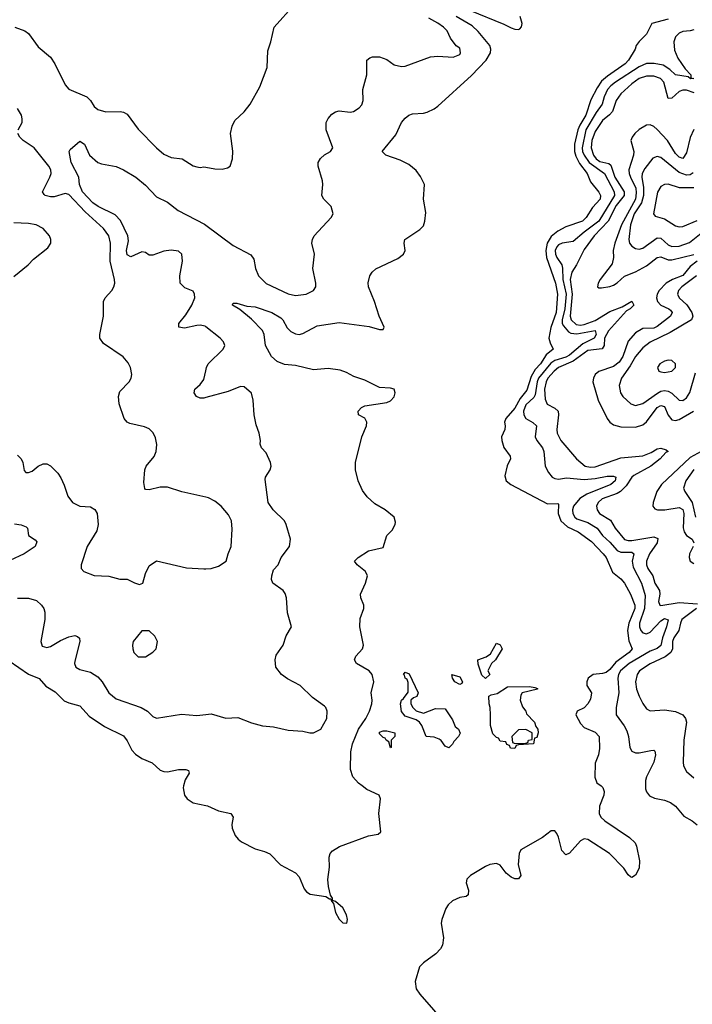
# Model space of a CAD drawing. Header units: inches. Extents: x 1934316 to 2140091, y 524953 to 667329.
# Tile 240 of 256: x 2038982 to 2042661, y 618806 to 624192. Entities that reach past the tile are written whole.
import ezdxf

# ---------------------------------------------------------------- set-up
doc = ezdxf.new("R2010")
doc.units = ezdxf.units.IN
doc.header["$MEASUREMENT"] = 0
for name, color, linetype in [('C0631', 7, 'Continuous'), ('C0632', 7, 'Continuous'), ('C0641', 7, 'Continuous'), ('C0642', 7, 'Continuous')]:
    doc.layers.add(name, color=color, linetype=linetype)

msp = doc.modelspace()

# ---------------------------------------------------------------- linework, layer by layer
at = {"layer": 'C0631', "color": 5, "elevation": 140}
msp.add_lwpolyline([(2039877.9, 620000), (2039875.3, 619990), (2039883, 619950), (2039897.2, 619930), (2039930, 619907.8), (2040000, 619893.9)], dxfattribs=at)
at = {"layer": 'C0632', "color": 5}
for points, elevation in [([(2038955.8, 624150), (2039010, 624130.1), (2039030, 624116.1), (2039083.4, 624043.4), (2039150, 623987.5), (2039174.4, 623950), (2039230, 623834.9), (2039250, 623811.7), (2039348.2, 623770), (2039368.5, 623750), (2039390, 623717.1), (2039410, 623700.3), (2039452.7, 623687.3), (2039532, 623690), (2039550, 623686.4), (2039570, 623674.4), (2039630, 623593.4), (2039730.5, 623490), (2039770, 623456.4), (2039810, 623438.7), (2039870, 623430.4), (2039930, 623393), (2039950, 623387.3), (2039970, 623384), (2039990, 623387.3), (2040000, 623385.5)], 180), ([(2038973.8, 623590), (2038994.5, 623630), (2038995.8, 623650), (2038991, 623670), (2038970, 623705.8)], 180), ([(2040000, 621579), (2039869.3, 621609.3), (2039790, 621634.8), (2039750, 621634), (2039690, 621620.7), (2039670, 621622.7), (2039666.9, 621626.9), (2039661, 621661), (2039666.6, 621730), (2039672.8, 621750), (2039716.8, 621803.2), (2039728.7, 621830), (2039732, 621868), (2039724.7, 621904.7), (2039711.4, 621931.4), (2039690, 621953.3), (2039664.2, 621964.2), (2039583.7, 621983.7), (2039569.6, 621990), (2039554, 622010), (2039526.7, 622090), (2039521.7, 622130), (2039530, 622157), (2039580.5, 622210), (2039591.3, 622230), (2039594.7, 622250), (2039588.3, 622288.3), (2039574.6, 622314.6), (2039547.6, 622347.6), (2039440.3, 622420.3), (2039420.7, 622450), (2039419.6, 622470), (2039439.5, 622570), (2039439.7, 622650), (2039449.7, 622670), (2039486.6, 622710), (2039497.4, 622730), (2039501.5, 622750), (2039500.7, 622770), (2039477, 622870), (2039478.1, 622970), (2039469.9, 623010), (2039439.6, 623050), (2039340.5, 623140.5), (2039250, 623235), (2039230, 623241.5), (2039170, 623223.3), (2039150, 623223.1), (2039120.5, 623230), (2039115.1, 623235.1), (2039106, 623250), (2039147.1, 623330), (2039153.6, 623350), (2039152.5, 623370), (2039142.1, 623390), (2039061.2, 623490), (2039001.7, 623530), (2038982, 623550), (2038971.3, 623570)], 180), ([(2040000, 622512.5), (2039995.8, 622515.8), (2039970, 622521.1), (2039950, 622519.8), (2039883.5, 622503.5), (2039852.7, 622510), (2039851.5, 622530), (2039890, 622577.6), (2039923.1, 622630), (2039939.7, 622670), (2039938.7, 622690), (2039930, 622706), (2039885.1, 622725.1), (2039860.5, 622750), (2039857.2, 622790), (2039873.2, 622870), (2039868.7, 622908.7), (2039850, 622925.4), (2039810.7, 622930.7), (2039770, 622926.2), (2039710, 622902.8), (2039690, 622904.4), (2039670, 622917.4), (2039650, 622921.7), (2039590, 622895.3), (2039570, 622904.8), (2039565.3, 622930), (2039577.1, 622982.9), (2039573.8, 623010), (2039532.7, 623092.7), (2039503.6, 623123.6), (2039410.8, 623170), (2039381.9, 623190), (2039325.4, 623250), (2039308.3, 623290), (2039305.1, 623330), (2039264.1, 623410), (2039252.7, 623470), (2039258.6, 623481.4), (2039310, 623526.8), (2039335.5, 623510), (2039362.8, 623450), (2039410, 623410.7), (2039430, 623403), (2039510, 623388.5), (2039550, 623371.3), (2039617.4, 623330), (2039670, 623287.1), (2039730, 623222.9), (2039790, 623194), (2039848.7, 623148.7), (2039992.5, 623072.5), (2040000, 623067)], 160), ([(2038950, 622786.7), (2039028, 622850), (2039058, 622882), (2039136.6, 622943.4), (2039151.3, 622970), (2039153, 622990), (2039145.4, 623010), (2039109.7, 623050), (2039071.6, 623070), (2039030, 623077.2), (2038950, 623081.3)], 220), ([(2040000, 622124.9), (2039990, 622122.3), (2039970, 622121.1), (2039949.5, 622130), (2039936.2, 622150), (2039939.5, 622170), (2039970, 622197.1), (2039990, 622224), (2040000, 622271.1)], 160), ([(2038970.3, 621810), (2038990.3, 621790), (2038999.5, 621770), (2039006.2, 621726.2), (2039015.3, 621715.3), (2039030, 621714), (2039050, 621723), (2039082, 621750), (2039110, 621763.1), (2039130, 621762.6), (2039150, 621751.7), (2039190, 621710.3), (2039206.3, 621686.3), (2039225.9, 621645.9), (2039244.9, 621584.9), (2039270, 621550.3), (2039310, 621530.3), (2039370, 621526.5), (2039392.8, 621512.8), (2039405.3, 621490), (2039410.4, 621430), (2039404.2, 621395.8), (2039350.8, 621310), (2039317.3, 621210), (2039318.8, 621190), (2039333.2, 621173.2), (2039390, 621150.6), (2039470, 621148), (2039530, 621130.6), (2039570, 621130.5), (2039610, 621110.7), (2039637.2, 621102.8), (2039655.3, 621110), (2039670, 621162), (2039690, 621204.7), (2039730, 621230.8), (2039893.8, 621193.8), (2039990, 621187.3), (2040000, 621187.8)], 180), ([(2038953.7, 621433.6), (2038989, 621429), (2039017.2, 621417.2), (2039024.9, 621410), (2039030.8, 621370), (2039066.4, 621346.4), (2039074.9, 621334.9), (2039066.4, 621310), (2039007, 621270), (2038927.1, 621232.9)], 160), ([(2038970, 621026.7), (2039030, 621028.2), (2039073.9, 621013.9), (2039101, 620990), (2039113.7, 620970), (2039119.3, 620950), (2039119.7, 620910), (2039097.6, 620790), (2039105.3, 620765.2), (2039130, 620757), (2039150, 620762.7), (2039204.7, 620795.3), (2039250, 620815.2), (2039282.8, 620822.8), (2039298.2, 620818.2), (2039308.7, 620808.7), (2039311.3, 620790), (2039282.6, 620682.6), (2039280.8, 620670), (2039289.2, 620649.2), (2039310, 620637.7), (2039370, 620623.2), (2039410, 620598), (2039433.8, 620570), (2039470, 620508.9), (2039510, 620476.1), (2039645.5, 620430), (2039680.5, 620410), (2039710, 620380.5), (2039730, 620370.6), (2039866.2, 620393.8), (2039950, 620384.9), (2040000, 620391.4)], 160), ([(2038923.9, 620683.9), (2039030, 620612.1), (2039088.1, 620588.1), (2039125.7, 620545.7), (2039175.1, 620515.1), (2039225.9, 620465.9), (2039250, 620454.7), (2039310, 620438.5), (2039362.3, 620382.3), (2039445, 620325), (2039550, 620274.3), (2039570, 620246.7), (2039596.1, 620196.1), (2039615, 620175), (2039650, 620150.2), (2039707, 620127), (2039750, 620086.3), (2039770, 620078.5), (2039790, 620078), (2039850, 620090.2), (2039890.9, 620090.9), (2039904.4, 620084.4), (2039908.7, 620070), (2039886.5, 620033.5), (2039877.9, 620000)], 140)]:
    msp.add_lwpolyline(points, dxfattribs=dict(at, elevation=elevation))
at = {"layer": 'C0632', "color": 5, "elevation": 180}
msp.add_lwpolyline([(2039690, 620848), (2039650, 620848), (2039602.8, 620790), (2039598.8, 620770), (2039601, 620750), (2039606, 620730), (2039630, 620706), (2039670, 620706), (2039710, 620731.3), (2039728.7, 620750), (2039735.3, 620790), (2039720.4, 620820.4)], close=True, dxfattribs=at)
at = {"layer": 'C0641', "color": 5}
for points, elevation in [([(2040000, 619893.9), (2040010, 619891.9), (2040070, 619865), (2040137.1, 619850), (2040148.9, 619830), (2040142, 619790), (2040143.8, 619770), (2040161.1, 619730), (2040176.9, 619710), (2040195.2, 619695.2), (2040270, 619655.9), (2040321.8, 619641.8), (2040349.3, 619629.3), (2040409.1, 619569.1), (2040490, 619525.5), (2040510, 619504), (2040537.7, 619437.7), (2040550, 619420.5), (2040570, 619408.4), (2040656.3, 619396.3), (2040676.4, 619383.6), (2040683.6, 619383.6), (2040686.8, 619370), (2040698, 619358), (2040710, 619307.7), (2040730, 619270.7), (2040750, 619250.6), (2040771.8, 619250), (2040775.4, 619270), (2040770, 619296), (2040750, 619333.3), (2040710, 619369), (2040693.6, 619373.6), (2040693.6, 619386.4), (2040682, 619402), (2040671, 619451), (2040668.2, 619488.2), (2040676.3, 619556.3), (2040674.5, 619610), (2040680.9, 619630), (2040693.8, 619646.2), (2040731.5, 619668.5), (2040890, 619728.2), (2040943.7, 619736.3), (2040957, 619750), (2040945.6, 619850), (2040955.8, 619930), (2040949, 619949), (2040881.4, 619981.4), (2040855.8, 620000)], 140), ([(2042162.3, 620000), (2042172.4, 619992.4), (2042179, 619970), (2042176.5, 619950), (2042154.3, 619890), (2042151, 619850), (2042161.8, 619830), (2042182, 619810), (2042318, 619718), (2042348.9, 619690), (2042356.9, 619670), (2042372.3, 619590), (2042370.1, 619550), (2042350, 619512), (2042330, 619499.8), (2042323, 619503), (2042310, 619514), (2042286.8, 619550), (2042209.1, 619630), (2042090, 619708.2), (2042070, 619710.5), (2042050, 619699.3), (2041990, 619633), (2041970, 619624), (2041946.7, 619646.7), (2041930, 619720.9), (2041921.1, 619741), (2041910, 619755.3), (2041890, 619754.8), (2041841.7, 619718.3), (2041723.5, 619650), (2041715, 619630), (2041709.5, 619570), (2041724.2, 619510), (2041710, 619491.6), (2041690, 619492.8), (2041670, 619501.5), (2041643.6, 619523.6), (2041610, 619566.5), (2041590, 619575.4), (2041553.1, 619570), (2041530, 619559), (2041447.2, 619510), (2041427.8, 619490), (2041424.7, 619470), (2041436.9, 619430), (2041435.3, 619404.7), (2041425.1, 619394.9), (2041390, 619390.9), (2041350, 619371.7), (2041325.5, 619350), (2041312.6, 619330), (2041290.3, 619270.3), (2041287.7, 619250), (2041301.1, 619170), (2041294, 619130), (2041283.6, 619110), (2041257.6, 619082.4), (2041190, 619033.1), (2041169.2, 619010), (2041145.6, 618930), (2041151.4, 618890), (2041170, 618860.9), (2041320.3, 618690)], 140), ([(2042404.8, 620000), (2042404.8, 619984.8), (2042410, 619967.3), (2042426.6, 619946.6), (2042454, 619934), (2042510, 619922.8), (2042541.3, 619910), (2042568.9, 619890), (2042615.6, 619835.6), (2042660.5, 619810), (2042687.8, 619787.8)], 160)]:
    msp.add_lwpolyline(points, dxfattribs=dict(at, elevation=elevation))
at = {"layer": 'C0642', "color": 5}
for points, elevation in [([(2040000, 623385.5), (2040050, 623376.3), (2040090, 623374), (2040118.9, 623381.1), (2040132.7, 623390), (2040145.6, 623430), (2040147.5, 623472.5), (2040135.4, 623570), (2040144, 623610), (2040159.6, 623640.4), (2040210, 623688.5), (2040243.5, 623730), (2040295.9, 623824.1), (2040335.4, 623930), (2040338.7, 624021.3), (2040356, 624070), (2040373.2, 624150), (2040484.4, 624275.6)], 180), ([(2041443, 624243), (2041630, 624167), (2041670, 624146.7), (2041690, 624139.4), (2041710, 624138.3), (2041717.4, 624142.6), (2041727.2, 624152.8), (2041731, 624170), (2041720.4, 624210)], 140), ([(2040000, 623067), (2040150, 622956), (2040246.1, 622906.1), (2040262.4, 622882.4), (2040271.8, 622830), (2040287.6, 622790), (2040330, 622748), (2040450, 622692.4), (2040490, 622682.6), (2040549, 622690), (2040589.2, 622710), (2040602.7, 622730), (2040602.7, 622750), (2040585.6, 622830), (2040594.7, 622910), (2040580.7, 622970), (2040582.9, 622990), (2040592.3, 623010), (2040685.2, 623110), (2040697.2, 623130), (2040685.2, 623170), (2040645.2, 623210), (2040635.1, 623230), (2040640.7, 623290), (2040638.4, 623310), (2040614, 623390), (2040614.5, 623410), (2040626.9, 623433.1), (2040650, 623453), (2040681.2, 623470), (2040694.5, 623490), (2040659.2, 623590), (2040659.1, 623630), (2040668.9, 623651.1), (2040690, 623675.8), (2040710, 623687.4), (2040730, 623693.7), (2040790, 623686), (2040808.7, 623690), (2040839, 623710), (2040853.8, 623726.2), (2040861.2, 623750), (2040859.6, 623810), (2040880.4, 623890), (2040880.7, 623970), (2040897.1, 623982.9), (2040911.4, 623988.6), (2040950, 623988.5), (2040990, 623974.4), (2041030, 623945.5), (2041070, 623934.9), (2041090, 623937.1), (2041230, 623988.2), (2041270, 623993), (2041352.9, 623987.1), (2041390, 624002), (2041394, 624010), (2041390, 624035.3), (2041370, 624048), (2041339, 624090), (2041320.9, 624130), (2041299.5, 624150), (2041270, 624172.4), (2041220.1, 624200.1)], 160), ([(2040855.8, 620000), (2040835.1, 620015.1), (2040804.4, 620050), (2040791.3, 620090), (2040793.9, 620186.1), (2040802.6, 620230), (2040836.1, 620310), (2040875.7, 620370), (2040894.6, 620410), (2040907.6, 620450), (2040909.9, 620469.8), (2040904.4, 620510), (2040919.8, 620570), (2040910.7, 620610), (2040894, 620630), (2040825.1, 620670), (2040813.5, 620690), (2040821, 620710), (2040857.7, 620750), (2040863, 620770), (2040842.8, 620870), (2040843.7, 620916.3), (2040863.8, 620970), (2040863.8, 620990), (2040848, 621030), (2040846.2, 621050), (2040874.3, 621110), (2040883.7, 621150), (2040873.6, 621173.6), (2040828.3, 621210), (2040813, 621230), (2040832.8, 621250), (2040890, 621286.7), (2040970, 621304.7), (2040989.6, 621370), (2041019.7, 621400.3), (2041036.2, 621430), (2041036.9, 621443.1), (2041029.7, 621470), (2040982, 621510), (2040924.2, 621544.2), (2040882.2, 621582.2), (2040857.2, 621617.2), (2040833.3, 621670), (2040819.2, 621730), (2040819.1, 621770), (2040853.4, 621910), (2040878.3, 621970), (2040881.2, 621990), (2040870, 622012.5), (2040835.1, 622030), (2040833.3, 622050), (2040851, 622070), (2040870, 622079.2), (2040990, 622097.6), (2041010, 622107.7), (2041030, 622128.6), (2041036.4, 622150), (2041030, 622171.1), (2041010, 622176.4), (2040950, 622179.3), (2040870, 622219), (2040810, 622240.6), (2040770, 622262.3), (2040735, 622275), (2040670, 622283.8), (2040590, 622275.9), (2040490, 622300.7), (2040430, 622306.3), (2040390, 622322.7), (2040359.7, 622350), (2040325.6, 622410), (2040318.4, 622470), (2040311, 622491), (2040250, 622554), (2040186.3, 622606.3), (2040146.6, 622630), (2040146.5, 622633.5), (2040150, 622641), (2040170, 622641.6), (2040224.7, 622624.7), (2040270, 622620.3), (2040360.3, 622590), (2040410, 622560.9), (2040420.9, 622550), (2040445.5, 622505.5), (2040465.3, 622485.3), (2040490, 622472.7), (2040510, 622470.1), (2040530, 622474.8), (2040610, 622517.6), (2040730, 622535.9), (2040893.2, 622513.2), (2040950, 622496.8), (2040970, 622496.4), (2040976.5, 622510), (2040949.2, 622569.2), (2040923.2, 622650), (2040889.9, 622730), (2040887.5, 622752.5), (2040896.6, 622790), (2040909.4, 622810.6), (2040930, 622829.1), (2041050, 622885.5), (2041080.9, 622910), (2041090.4, 622930), (2041084.6, 622970), (2041088.6, 622990), (2041170, 623043.7), (2041190, 623063.6), (2041198.8, 623090), (2041203.4, 623136.6), (2041191.1, 623210), (2041196.8, 623290), (2041174.8, 623334.8), (2041150, 623366.1), (2041110, 623399.5), (2041063.9, 623423.9), (2040985.2, 623450), (2040964.5, 623470), (2041038.9, 623561.1), (2041070, 623629), (2041090, 623653.8), (2041110, 623669.4), (2041130, 623676.1), (2041190, 623679.8), (2041210, 623685.1), (2041250, 623704), (2041270, 623719.1), (2041454.3, 623885.7), (2041533.7, 623970), (2041557.1, 624010), (2041559.9, 624030), (2041554.1, 624050), (2041490, 624127.7), (2041457.5, 624157.5), (2041370, 624209.9)], 140), ([(2042530, 624195.1), (2042439.1, 624170), (2042410, 624112.7), (2042370, 624072.7), (2042354, 624050), (2042348, 624030), (2042312.2, 623970), (2042294, 623950), (2042196.6, 623883.4), (2042164.6, 623855.4), (2042140.4, 623819.6), (2042106, 623754), (2042079.8, 623670), (2042045.2, 623614.8), (2042035.8, 623590), (2042017.8, 623510), (2042017.4, 623470), (2042024.5, 623444.5), (2042044.4, 623404.4), (2042085.4, 623350), (2042105.2, 623305.2), (2042150, 623248.9), (2042159.8, 623230), (2042157.7, 623210), (2042115.8, 623164.2), (2042081.4, 623110), (2042060.1, 623090), (2041970, 623058.1), (2041925.3, 623034.7), (2041890, 623005.3), (2041866.7, 622970), (2041859.4, 622930), (2041864.4, 622890), (2041913.3, 622750), (2041924.5, 622690), (2041917.3, 622590), (2041888.2, 622508.2), (2041877.3, 622450), (2041883.3, 622423.3), (2041900.3, 622390), (2041861.2, 622358.8), (2041830.4, 622310), (2041801.9, 622278.1), (2041779.7, 622240.3), (2041755.6, 622164.4), (2041720, 622120), (2041690, 622067.1), (2041642, 622010), (2041633.5, 621990), (2041638.2, 621970), (2041636.5, 621950), (2041618.3, 621910), (2041618.8, 621890), (2041630, 621851.6), (2041665, 621805), (2041666.4, 621790), (2041649, 621751), (2041636.3, 621696.3), (2041642.3, 621670), (2041668.1, 621650), (2041870, 621544.1), (2041925.2, 621545.2), (2041930, 621541), (2041927.5, 621490), (2041942.9, 621450), (2041978.5, 621418.5), (2042037.1, 621390), (2042110, 621338.2), (2042173.5, 621270), (2042190.2, 621249.8), (2042224, 621170), (2042270, 621132.9), (2042290.7, 621110), (2042323.8, 621050), (2042347.5, 620990), (2042347.4, 620970), (2042313.9, 620890), (2042306.5, 620850), (2042313.3, 620793.3), (2042332, 620750), (2042315.4, 620730), (2042242.4, 620677.6), (2042210, 620638.1), (2042190, 620621.2), (2042170, 620614.8), (2042119.6, 620610), (2042091.3, 620590), (2042083.6, 620570), (2042085, 620550), (2042109.2, 620510), (2042105.1, 620474.9), (2042090, 620449.6), (2042070, 620428), (2042031.6, 620408.5), (2042024.7, 620390), (2042050, 620342.3), (2042070, 620319.6), (2042130, 620294.9), (2042151.6, 620270), (2042154.5, 620205.5), (2042148.9, 620170), (2042130, 620124), (2042128.2, 620048.2), (2042138.2, 620018.2), (2042162.3, 620000)], 140), ([(2042670, 624136.8), (2042650, 624130.3), (2042610, 624127.1), (2042590, 624118.6), (2042570, 624097.8), (2042560.3, 624070), (2042564.7, 624024.7), (2042582.1, 623982.1), (2042622.6, 623922.6), (2042653.6, 623890), (2042653.2, 623873.2), (2042670, 623869.6), (2042651.1, 623868.9), (2042638.4, 623878.4), (2042570, 623889.9), (2042538.9, 623918.9), (2042502.3, 623942.3), (2042451.9, 623951.9), (2042410, 623951.6), (2042370, 623933.7), (2042241.3, 623850), (2042215, 623830), (2042198.2, 623810), (2042179.2, 623770), (2042168.3, 623730), (2042135.5, 623684.5), (2042078.4, 623590), (2042058.6, 623490), (2042061, 623470), (2042070, 623450.1), (2042097.9, 623410), (2042180.4, 623350), (2042234.3, 623250), (2042235.5, 623230), (2042149.7, 623090), (2042069.1, 623030), (2042010, 622978.9), (2041950, 622968.8), (2041930, 622960.4), (2041920.1, 622950), (2041911.5, 622930), (2041912.6, 622910), (2041920.3, 622890), (2041946.9, 622850), (2041951.9, 622831.9), (2041953.8, 622770), (2041971, 622690), (2041964.9, 622610), (2041949, 622550), (2041950.3, 622530.3), (2041956.6, 622516.6), (2041983.9, 622483.9), (2041996.8, 622476.9), (2042030, 622474), (2042130, 622491.2), (2042134.9, 622470), (2042125.1, 622450), (2042061.6, 622418.4), (2041990, 622356.2), (2041970, 622345.9), (2041910, 622328.1), (2041887.2, 622312.8), (2041820.6, 622230), (2041812.9, 622210), (2041801.2, 622138.8), (2041794.2, 622125.8), (2041750, 622085.2), (2041738, 622050), (2041739.4, 622030), (2041750.9, 622010), (2041788.3, 621988.3), (2041809.3, 621970), (2041802.2, 621910), (2041811, 621890), (2041841.3, 621850), (2041848.7, 621830), (2041857.2, 621750), (2041874.2, 621714.2), (2041895.3, 621690), (2041910, 621682), (2041930, 621679), (2041973.7, 621686.3), (2042070, 621676.8), (2042130, 621681.4), (2042195, 621695), (2042230, 621695.6), (2042243.1, 621690), (2042238.8, 621670), (2042215.2, 621650), (2042084.2, 621595.8), (2042046.6, 621573.4), (2042011, 621530), (2042005.1, 621510), (2042006.9, 621490), (2042018.3, 621470), (2042030, 621461.4), (2042090, 621441.2), (2042141.5, 621410), (2042170.1, 621370), (2042210, 621334), (2042250, 621288.2), (2042270, 621279.6), (2042330, 621279.2), (2042342.2, 621270), (2042333.1, 621230), (2042337, 621197), (2042382.8, 621110), (2042402.9, 621042.9), (2042399.3, 620970), (2042372.4, 620890), (2042372.3, 620870), (2042379.9, 620850), (2042390, 620837.8), (2042410, 620832), (2042430, 620841.6), (2042490, 620903.9), (2042510, 620915.6), (2042529, 620909), (2042520.1, 620870), (2042497.5, 620810), (2042490, 620768.7), (2042470, 620751.7), (2042430, 620737.3), (2042316.6, 620670), (2042268.7, 620630), (2042257.9, 620610), (2042253.6, 620590), (2042260.1, 620510), (2042244.3, 620430), (2042244.6, 620390), (2042288.7, 620328.7), (2042302.4, 620302.4), (2042312.6, 620270), (2042320.2, 620210), (2042331, 620191), (2042350, 620182), (2042370, 620180.6), (2042434.4, 620194.4), (2042450, 620195.6), (2042456.5, 620190), (2042460.7, 620170), (2042451.6, 620130), (2042410.2, 620050), (2042404.7, 620030), (2042404.8, 620000)], 160), ([(2042672.1, 623792.1), (2042630, 623805.5), (2042610, 623806), (2042590, 623798.8), (2042550, 623762.7), (2042530, 623761.2), (2042505.1, 623850), (2042488.2, 623870), (2042450, 623883.3), (2042410, 623881.9), (2042370, 623869.5), (2042330, 623841.3), (2042270, 623786.2), (2042245.5, 623750), (2042224, 623690), (2042209, 623671), (2042170, 623640.1), (2042130, 623580.9), (2042112, 623530), (2042108.1, 623490), (2042121, 623450), (2042134.7, 623430), (2042155.9, 623415.9), (2042204.7, 623404.7), (2042215.7, 623395.7), (2042237.1, 623330), (2042288.9, 623250), (2042288.9, 623230), (2042245.3, 623174.7), (2042200.6, 623090), (2042124.6, 623010), (2042070, 622934.1), (2042028.6, 622850), (2042002.2, 622810), (2041993.5, 622770), (2042003.5, 622690), (2041994, 622570), (2041999.2, 622550), (2042025.3, 622525.3), (2042050, 622520.9), (2042070, 622524.2), (2042130, 622546.2), (2042210, 622595.9), (2042278.3, 622621.7), (2042330, 622651.4), (2042341.4, 622630), (2042321.8, 622610), (2042301.3, 622598.7), (2042202.1, 622490), (2042181.9, 622450), (2042179.2, 622410), (2042167.8, 622392.2), (2042090, 622382.7), (2042010, 622323.5), (2041930, 622288.5), (2041905.4, 622270), (2041871.9, 622230), (2041861.3, 622210), (2041853, 622170), (2041856.2, 622116.2), (2041868.2, 622088.2), (2041910, 622067.1), (2041927.8, 622050), (2041930.1, 622030), (2041919.6, 621950), (2041922.3, 621930), (2041941.6, 621890), (2042028.2, 621790), (2042075.6, 621750), (2042104, 621744), (2042130, 621746.6), (2042270, 621795.2), (2042390, 621806.6), (2042436.6, 621823.4), (2042470, 621843.6), (2042490, 621848.6), (2042519, 621839), (2042530.2, 621830.2), (2042516.3, 621823.7), (2042485.7, 621790), (2042434.7, 621750), (2042341.2, 621698.8), (2042330.9, 621690), (2042298.7, 621641.3), (2042268.5, 621611.5), (2042250, 621599.7), (2042168.7, 621570), (2042146.7, 621550), (2042137.6, 621530), (2042140.1, 621510), (2042153.4, 621490), (2042214.2, 621454.1), (2042240.1, 621410), (2042290, 621347.5), (2042310, 621342.1), (2042330, 621342.7), (2042450, 621363.7), (2042473.1, 621353.1), (2042468.7, 621330), (2042426.7, 621270), (2042410.1, 621229.9), (2042411.4, 621210), (2042418.9, 621190), (2042445.5, 621150), (2042455.5, 621110), (2042481, 621070), (2042483.4, 621050), (2042476.1, 621010), (2042484.2, 620990), (2042490, 620987.4), (2042590, 621003), (2042690, 620996.4)], 180), ([(2042670, 623590.7), (2042650, 623547.6), (2042630, 623462.6), (2042610, 623432.2), (2042590, 623439), (2042570, 623459), (2042525.6, 623530), (2042470, 623591.7), (2042450, 623607.9), (2042430, 623615.7), (2042410, 623614), (2042370, 623591.9), (2042347.2, 623570), (2042331.7, 623550), (2042325, 623530), (2042341.5, 623470), (2042339.3, 623450), (2042314.1, 623370), (2042315.1, 623350), (2042322.5, 623330), (2042352.3, 623270), (2042354.6, 623245.4), (2042350, 623210), (2042274.6, 623070), (2042237.5, 622970), (2042228.4, 622930), (2042230.6, 622890), (2042223.1, 622856.9), (2042157.5, 622770), (2042146.2, 622750), (2042143.1, 622730), (2042150, 622724.9), (2042164.7, 622724.7), (2042210, 622731.6), (2042230, 622739.2), (2042250, 622751.8), (2042290.5, 622789.5), (2042350, 622813.2), (2042410, 622844.4), (2042470, 622891.1), (2042490, 622894.1), (2042530, 622878.3), (2042550, 622877.3), (2042670, 622907.5)], 220), ([(2042665.4, 623354.6), (2042650, 623343.1), (2042630, 623341.3), (2042590, 623356.6), (2042490, 623437.2), (2042470, 623443.4), (2042445.8, 623434.2), (2042401.4, 623378.6), (2042386.3, 623350), (2042384.5, 623330), (2042394.2, 623274.2), (2042394.5, 623230), (2042384.1, 623190), (2042344.1, 623130), (2042322.5, 623070), (2042314.4, 622990), (2042318.5, 622970), (2042330, 622953), (2042350, 622939.7), (2042370, 622937.1), (2042390, 622941.6), (2042470, 622998.6), (2042490, 622997.3), (2042530, 622960.8), (2042550, 622951), (2042590, 622952.7), (2042646.3, 622973.7), (2042710, 623024.8)], 240), ([(2042670, 623271.1), (2042592.2, 623272.2), (2042530, 623292.9), (2042508.4, 623290), (2042490, 623278.5), (2042471.4, 623248.6), (2042448.7, 623130), (2042457.3, 623117.3), (2042510, 623103.2), (2042570, 623063.5), (2042590, 623058.5), (2042610, 623060.5), (2042687.1, 623092.9)], 260), ([(2042688.8, 622870), (2042650, 622842.1), (2042610, 622793.3), (2042553, 622770), (2042517.5, 622750), (2042479.2, 622710), (2042469.3, 622690), (2042466.3, 622670), (2042471.7, 622650), (2042489.8, 622629.8), (2042533.4, 622610), (2042541.9, 622601.9), (2042552.1, 622590), (2042542.9, 622570), (2042470, 622513), (2042450, 622504.8), (2042390, 622502.4), (2042350, 622478), (2042310, 622433.8), (2042280.6, 622350), (2042261, 622319), (2042230, 622293.8), (2042150, 622267.6), (2042130.2, 622250), (2042120.2, 622230), (2042117.7, 622210), (2042145.8, 622110), (2042196.3, 622010), (2042210.1, 621990.1), (2042230, 621975.8), (2042270, 621964.8), (2042350, 621962.4), (2042390, 621975.9), (2042410, 621991.8), (2042469.5, 622070), (2042490, 622081), (2042510, 622076.4), (2042530, 622028.8), (2042550, 622002.5), (2042570, 621998.7), (2042590, 622004.2), (2042667.7, 622050)], 220), ([(2042684.2, 622790), (2042603.2, 622730), (2042586.1, 622710), (2042581.2, 622690), (2042589.4, 622670), (2042631.8, 622631.8), (2042659.2, 622590), (2042664.9, 622570), (2042656.6, 622550), (2042539.5, 622480.5), (2042430, 622427.1), (2042390, 622396.5), (2042351.2, 622350), (2042322, 622298), (2042273.7, 622230), (2042260.9, 622190), (2042268.6, 622150), (2042282.2, 622130), (2042324.2, 622090), (2042350, 622082.2), (2042390, 622092.1), (2042470.7, 622149.3), (2042490, 622160.1), (2042510, 622163.9), (2042530, 622159.9), (2042549.2, 622149.2), (2042590, 622111.1), (2042610, 622108.7), (2042630, 622123.8), (2042647.6, 622152.4), (2042679.2, 622260.8)], 240), ([(2040000, 622271.1), (2040004, 622290), (2040013.7, 622310), (2040094.7, 622390), (2040104.2, 622410), (2040096.9, 622430), (2040078.4, 622450), (2040000, 622512.5)], 160), ([(2040000, 620391.4), (2040030, 620395.3), (2040110, 620370.3), (2040175.1, 620375.1), (2040250, 620344.7), (2040310, 620329), (2040370, 620323.1), (2040450, 620305.5), (2040530, 620300.7), (2040568.9, 620291.1), (2040588.9, 620291.1), (2040628.9, 620311.1), (2040662, 620370), (2040664, 620410), (2040657.2, 620430), (2040650, 620437.2), (2040584.2, 620484.2), (2040516, 620550), (2040446.3, 620586.3), (2040413.2, 620610), (2040382.9, 620650), (2040378.7, 620690), (2040384.9, 620715.1), (2040423.7, 620770), (2040439.5, 620820.5), (2040469, 620870), (2040447, 620947), (2040440.7, 621030), (2040433.3, 621053.3), (2040422.7, 621070), (2040367, 621110), (2040358.7, 621130), (2040360.5, 621150), (2040370, 621182.8), (2040395.1, 621210), (2040412.3, 621250), (2040457.2, 621310), (2040462.7, 621350), (2040439.5, 621430), (2040429.6, 621450), (2040367.8, 621510), (2040341.6, 621550), (2040324.1, 621675.9), (2040326, 621690), (2040352.7, 621730), (2040357.2, 621750), (2040353.2, 621770), (2040330, 621822), (2040305.2, 621850), (2040297.2, 621870), (2040299.3, 621890), (2040292.7, 621930), (2040275.5, 621975.5), (2040265.2, 622030), (2040259, 622110), (2040249.1, 622149.1), (2040210, 622184), (2040190, 622185.2), (2040122.2, 622157.8), (2040000, 622124.9)], 160), ([(2042710, 621829.4), (2042650, 621796.9), (2042492, 621650), (2042466.6, 621610), (2042447.5, 621550), (2042445.3, 621530), (2042456.1, 621516.1), (2042470.2, 621510.2), (2042510.9, 621510.9), (2042590, 621524.2), (2042610, 621511.9), (2042614.6, 621490), (2042611.5, 621411.5), (2042616.1, 621390), (2042630.4, 621370.4), (2042659.8, 621350), (2042670.1, 621330)], 220), ([(2042670, 621730.9), (2042625.2, 621670), (2042614, 621630), (2042619.8, 621610), (2042661, 621550), (2042679.3, 621470)], 240), ([(2040000, 621187.8), (2040030, 621189.2), (2040070, 621202.4), (2040112.2, 621230), (2040122, 621270), (2040138.9, 621310), (2040144.1, 621404.1), (2040140.4, 621450), (2040123.7, 621483.7), (2040083.1, 621530), (2040050, 621558.2), (2040015.4, 621575.4), (2040000, 621579)], 180), ([(2042666.9, 621310), (2042646.4, 621270), (2042643.5, 621250), (2042649.1, 621230), (2042670, 621216.9)], 220), ([(2042685, 620970), (2042604.7, 620910), (2042595.9, 620890), (2042587.8, 620850), (2042560.5, 620810), (2042553.3, 620790), (2042552.7, 620750), (2042544, 620730), (2042513.5, 620706.5), (2042430, 620667.7), (2042372.3, 620630), (2042358.9, 620610), (2042350.1, 620570), (2042356.4, 620530), (2042370, 620492), (2042390, 620450.4), (2042410, 620422.6), (2042431.3, 620411.3), (2042510, 620417), (2042570, 620407), (2042610.1, 620390.1), (2042625, 620370), (2042630.2, 620350), (2042614.6, 620250), (2042611.1, 620131.1), (2042614, 620110), (2042630, 620079.6), (2042670, 620044.4)], 180)]:
    msp.add_lwpolyline(points, dxfattribs=dict(at, elevation=elevation))
for points, elevation in [([(2042530, 622329.6), (2042510, 622324.7), (2042484.4, 622310), (2042470.4, 622290), (2042479.1, 622270), (2042490, 622265.8), (2042510, 622262.2), (2042550, 622269.2), (2042569.5, 622290), (2042569.4, 622310), (2042550, 622327)], 260), ([(2041530, 620588), (2041510, 620606), (2041490, 620666), (2041488.7, 620690), (2041534, 620706), (2041557.2, 620722.8), (2041590, 620782), (2041610, 620771.3), (2041621, 620750), (2041584.7, 620690), (2041562, 620670), (2041542, 620630), (2041554, 620610)], 120), ([(2041190, 620398), (2041256.4, 620423.6), (2041310, 620422), (2041350, 620362), (2041364.7, 620324.7), (2041382, 620310), (2041391.6, 620288.4), (2041382, 620270), (2041356, 620244), (2041350, 620228), (2041330, 620209.2), (2041310, 620218), (2041288.4, 620248.4), (2041276.4, 620256.4), (2041250, 620268), (2041206, 620270), (2041182, 620330), (2041169.1, 620349.1), (2041150, 620362), (2041090, 620382), (2041070, 620408), (2041064.5, 620450), (2041069.6, 620470), (2041081.5, 620478.5), (2041106.6, 620513.4), (2041107, 620567), (2041102, 620582), (2041090, 620589), (2041086.6, 620606.6), (2041082, 620610), (2041090, 620622), (2041112.7, 620612.7), (2041162, 620510), (2041154, 620490), (2041136.9, 620483.1), (2041122, 620470), (2041122, 620450), (2041132, 620430), (2041151.1, 620411.1)], 120), ([(2041390, 620555.3), (2041362, 620570), (2041348.7, 620590), (2041346, 620610), (2041390, 620598), (2041404.7, 620570), (2041399.8, 620560.2)], 120), ([(2041690, 620206), (2041667.3, 620207.3), (2041662, 620222), (2041647.3, 620227.3), (2041642, 620242), (2041610, 620246), (2041602, 620262), (2041590, 620266), (2041570, 620286), (2041558, 620330), (2041558, 620390), (2041555.3, 620430), (2041549.2, 620450), (2041549, 620491), (2041561.2, 620498.8), (2041593.6, 620506.4), (2041650, 620542), (2041770, 620544.7), (2041799.6, 620539.6), (2041814, 620534), (2041814, 620530), (2041730.8, 620509.2), (2041722.8, 620497.2), (2041718.8, 620470), (2041732.8, 620432.8), (2041750.7, 620410), (2041754.4, 620394.4), (2041798, 620350), (2041805.4, 620325.4), (2041816, 620310), (2041818, 620290), (2041810, 620266), (2041798, 620262), (2041792, 620230), (2041710, 620226), (2041698, 620222)], 120), ([(2041010, 620208), (2041002, 620242), (2040986, 620250), (2040982, 620262), (2040970, 620266), (2040950, 620286), (2040950, 620294), (2040970, 620302), (2040990, 620302), (2041034, 620290), (2041034, 620270), (2041014, 620250), (2041014, 620210)], 120), ([(2041750, 620308.7), (2041710, 620308), (2041674, 620270), (2041678, 620238), (2041692.7, 620232.7), (2041750, 620234), (2041762, 620238), (2041766, 620250), (2041786, 620254), (2041786, 620290)], 120)]:
    msp.add_lwpolyline(points, close=True, dxfattribs=dict(at, elevation=elevation))

doc.saveas('drawing.dxf')
